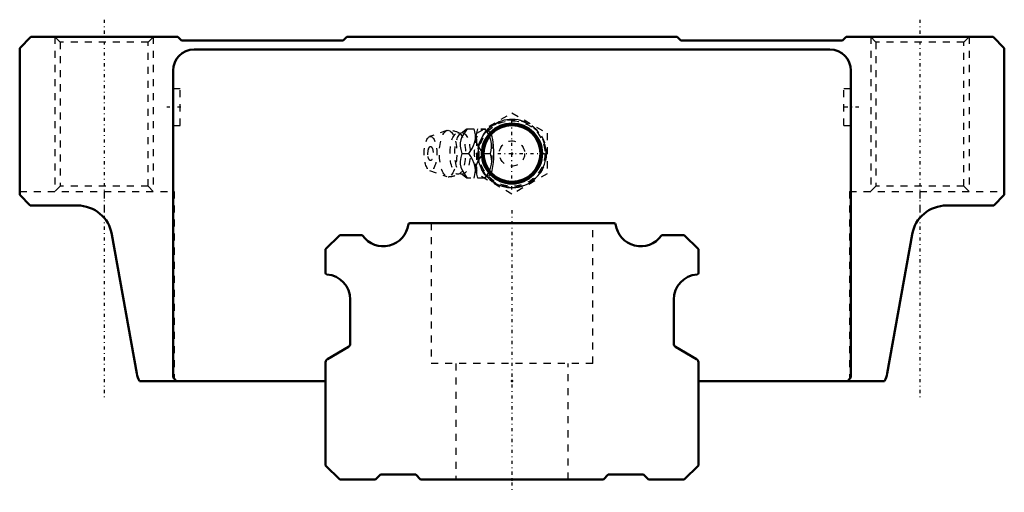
# Model space of a CAD drawing. Header units: millimetres. Extents: x -70 to 70, y -2 to 65.
import ezdxf

# ---------------------------------------------------------------- set-up
doc = ezdxf.new("R2010")
doc.units = ezdxf.units.MM
doc.linetypes.add('Center', pattern=[1.5, 0.45, -0.5, 0.05, -0.5])
doc.linetypes.add('Dashed', pattern=[2, 1, -1])
for name, color, linetype, lineweight in [('2d ConnectionPoints', 7, 'Continuous', 50), ('AM_0', 7, 'Continuous', 50), ('AM_5', 3, 'Continuous', 25), ('AM_7', 7, 'Center', 25), ('AM_9', 6, 'Dashed', 25)]:
    doc.layers.add(name, color=color, linetype=linetype, lineweight=lineweight)

# ---------------------------------------------------------------- blocks, each defined once
blk = doc.blocks.new('1_B_PT1_8_grease_nipple_joint1_SVR_0_in_kwsne4avv8jgb4o0ycnx8pgue________2')
at = {"layer": 'AM_5', "linetype": 'Dashed'}
blk.add_arc((0, 46.4), 4.28, 75, 15, dxfattribs=at)
at = {"layer": 'AM_7'}
for p, q in [((0, 41.28), (0, 51.52)), ((-5.12, 46.4), (5.12, 46.4))]:
    blk.add_line(p, q, dxfattribs=at)
at = {"layer": 'AM_9'}
for p, q in [((-5, 49.29), (0, 52.17)), ((0, 52.17), (5, 49.29)), ((-9.25, 49.67), (-11.71, 48.8)), ((-6.42, 49.9), (-3.85, 49.9)), ((-5, 43.51), (-5, 49.29)), ((-3.56, 49.55), (-3.85, 49.9)), ((5, 49.29), (5, 43.51)), ((-7.13, 46.4), (-6.14, 46.4)), ((-4.1, 46.4), (-3.12, 46.4)), ((-11.71, 44), (-9.25, 43.13)), ((0, 40.63), (-5, 43.51)), ((5, 43.51), (0, 40.63)), ((-3.85, 42.9), (-6.42, 42.9)), ((-3.85, 42.9), (-3.56, 43.25))]:
    blk.add_line(p, q, dxfattribs=at)
for points in [[(-7.26, 49.28), (-7.28, 49.27), (-7.34, 49.26), (-7.42, 49.26), (-7.47, 49.28), (-7.48, 49.28)], [(-6.37, 49.9), (-6.77, 49.35), (-7.11, 48.77), (-7.28, 48.36), (-7.37, 47.94), (-7.37, 47.44), (-7.29, 46.95), (-7.13, 46.4)], [(-6.41, 49.91), (-6.52, 49.8), (-6.75, 49.61), (-7.04, 49.41), (-7.26, 49.28)], [(-6.14, 46.4), (-5.66, 47.13), (-5.47, 47.53), (-5.32, 47.93), (-5.21, 48.49), (-5.21, 49.06), (-5.28, 49.49), (-5.39, 49.9)], [(-4.1, 46.4), (-4.5, 46.95), (-4.84, 47.53), (-5.01, 47.94), (-5.1, 48.36), (-5.1, 48.86), (-5.02, 49.35), (-4.86, 49.9)], [(-3.87, 49.9), (-3.39, 49.17), (-3.2, 48.77), (-3.05, 48.37), (-2.94, 47.81), (-2.94, 47.24), (-3, 46.81), (-3.12, 46.4)], [(-3.56, 43.24), (-3.51, 43.22), (-3.38, 43.21), (-3.25, 43.26), (-3.13, 43.36), (-3.02, 43.52), (-2.92, 43.72), (-2.84, 43.96), (-2.76, 44.25), (-2.71, 44.56), (-2.64, 45.13), (-2.6, 45.72), (-2.59, 46.63), (-2.63, 47.54), (-2.67, 47.97), (-2.73, 48.39), (-2.82, 48.78), (-2.93, 49.11), (-3.05, 49.33), (-3.19, 49.49), (-3.31, 49.57), (-3.43, 49.59), (-3.56, 49.56)], [(-7.13, 46.4), (-7.29, 45.85), (-7.38, 45.27), (-7.37, 44.86), (-7.28, 44.44), (-7.06, 43.94), (-6.77, 43.45), (-6.37, 42.9)], [(-5.39, 42.9), (-5.22, 43.63), (-5.2, 44.03), (-5.22, 44.43), (-5.36, 44.99), (-5.6, 45.56), (-5.85, 45.99), (-6.14, 46.4)], [(-4.86, 42.9), (-5.02, 43.45), (-5.11, 44.03), (-5.1, 44.44), (-5.01, 44.86), (-4.8, 45.36), (-4.5, 45.85), (-4.1, 46.4)], [(-3.12, 46.4), (-2.95, 45.67), (-2.93, 45.27), (-2.95, 44.87), (-3.09, 44.31), (-3.33, 43.74), (-3.58, 43.31), (-3.87, 42.9)], [(-7.48, 43.52), (-7.47, 43.52), (-7.41, 43.54), (-7.33, 43.54), (-7.27, 43.52), (-7.26, 43.52)], [(-7.26, 43.52), (-7.06, 43.4), (-6.78, 43.21), (-6.55, 43.03), (-6.41, 42.89)]]:
    blk.add_lwpolyline(points, dxfattribs=at)
for radius in [4.88, 4.86, 4.8, 4.67, 4.06, 1.8]:
    blk.add_circle((0, 46.4), radius, dxfattribs=at)
for centre, radius, start, end in [((-9.09, 46.4), 3.3, 60.8606, 90), ((-10.18, 46.4), 1.82, 153.7155, 206.2845), ((-9.09, 46.4), 3.3, 270, 299.1394)]:
    blk.add_arc(centre, radius, start, end, dxfattribs=at)
for centre, major_axis in [((-9.09, 46.4), (0, 3.3)), ((-7.71, 46.4), (0, 2.94)), ((-7.04, 46.4), (0, 2.94)), ((-11.59, 46.4), (0, 2.42)), ((-11.59, 46.4), (0, 1.01))]:
    blk.add_ellipse(centre, major_axis=major_axis, ratio=0.374607, dxfattribs=at)
for major_axis, start_param, end_param in [((0, 3.44), 5.871519, 8.998583), ((0, -3.44), 0.411667, 2.729926), ((0, 3.44), 3.146191, 3.553259)]:
    blk.add_ellipse((-4.08, 46.4), major_axis=major_axis, ratio=0.374607, start_param=start_param, end_param=end_param, dxfattribs=at)
blk = doc.blocks.new('2_SVR_55LC1SSB_PT1_81_Slide_0_in_kwsne4avv8jgb4o0ycnx8pgue________2')
at = {"layer": 'AM_0'}
for p, q in [((-68.4, 63), (-70, 61.4)), ((-47.5, 63), (-68.4, 63)), ((-47, 62.5), (-47.5, 63)), ((-23.5, 63), (-24, 62.5)), ((23.5, 63), (-23.5, 63)), ((24, 62.5), (23.5, 63)), ((47.5, 63), (47, 62.5)), ((68.4, 63), (47.5, 63)), ((70, 61.4), (68.4, 63)), ((-24, 62.5), (-47, 62.5)), ((47, 62.5), (24, 62.5)), ((-70, 61.4), (-70, 40.5)), ((45.2, 61.2), (-45.2, 61.2)), ((70, 40.5), (70, 61.4)), ((-48.2, 58.2), (-48.2, 14.5)), ((48.2, 14.5), (48.2, 58.2)), ((-70, 40.5), (-68.5, 39)), ((68.5, 39), (70, 40.5)), ((-68.5, 39), (-61.8, 39)), ((61.8, 39), (68.5, 39)), ((-56.88, 34.88), (-53.34, 15.1)), ((53.34, 15.1), (56.88, 34.88)), ((-52.97, 14), (-26.5, 14)), ((-48.2, 14.5), (-47.7, 14)), ((26.5, 14), (52.97, 14)), ((47.7, 14), (48.2, 14.5))]:
    blk.add_line(p, q, dxfattribs=at)
for radius in [4.27, 4.04]:
    blk.add_circle((0, 46.4), radius, dxfattribs=at)
for centre, radius, start, end in [((-45.2, 58.2), 3, 90, 180), ((45.2, 58.2), 3, 0, 90), ((-61.8, 34), 5, 10.1461, 90), ((61.8, 34), 5, 90, 169.8539), ((-49.4, 15.8), 4, 190.1461, 206.7437), ((49.4, 15.8), 4, 333.2563, 349.8539)]:
    blk.add_arc(centre, radius, start, end, dxfattribs=at)
at = {"layer": 'AM_5', "linetype": 'Dashed'}
for p, q in [((-65, 63), (-65, 41)), ((-51, 63), (-51, 41)), ((51, 63), (51, 41)), ((65, 63), (65, 41))]:
    blk.add_line(p, q, dxfattribs=at)
at = {"layer": 'AM_5'}
blk.add_arc((0, 46.4), 4.86, 75, 15, dxfattribs=at)
at = {"layer": 'AM_7'}
for p, q in [((-58, 65.45), (-58, 11.55)), ((58, 65.45), (58, 11.55)), ((-47.1, 53), (-49.3, 53)), ((49.3, 53), (47.1, 53))]:
    blk.add_line(p, q, dxfattribs=at)
at = {"layer": 'AM_9'}
for p, q in [((-65, 63), (-64.25, 62.25)), ((-51.75, 62.25), (-51, 63)), ((51, 63), (51.75, 62.25)), ((64.25, 62.25), (65, 63)), ((-64.25, 62.25), (-64.25, 41.75)), ((-51.75, 62.25), (-64.25, 62.25)), ((-51.75, 41.75), (-51.75, 62.25)), ((51.75, 62.25), (51.75, 41.75)), ((64.25, 62.25), (51.75, 62.25)), ((64.25, 41.75), (64.25, 62.25)), ((-47.2, 55.6), (-48.2, 55.6)), ((-47.2, 50.4), (-47.2, 55.6)), ((47.2, 50.4), (47.2, 55.6)), ((48.2, 55.6), (47.2, 55.6)), ((-48.2, 50.4), (-47.2, 50.4)), ((47.2, 50.4), (48.2, 50.4)), ((-70, 41), (-48, 41)), ((-64.25, 41.75), (-65, 41)), ((-51.75, 41.75), (-64.25, 41.75)), ((-58, 41), (-58, 37.25)), ((-51, 41), (-51.75, 41.75)), ((-48, 14), (-48, 41)), ((48, 41), (70, 41)), ((48, 41), (48, 14)), ((51.75, 41.75), (51, 41)), ((64.25, 41.75), (51.75, 41.75)), ((58, 41), (58, 37.25)), ((65, 41), (64.25, 41.75))]:
    blk.add_line(p, q, dxfattribs=at)
blk = doc.blocks.new('3_SVR_55LC78030_R_Track_0_in_kwsne4avv8jgb4o0ycnx8pgue________2')
at = {"layer": 'AM_0'}
for p, q in [((14.53, 36.5), (-14.53, 36.5)), ((-24.5, 34.8), (-26.5, 32.8)), ((-21.4, 34.8), (-24.5, 34.8)), ((24.5, 34.8), (21.4, 34.8)), ((26.5, 32.8), (24.5, 34.8)), ((-26.5, 32.8), (-26.5, 29.39)), ((26.5, 29.39), (26.5, 32.8)), ((-23, 25.6), (-23, 19.33)), ((23, 19.33), (23, 25.6)), ((-23.25, 18.9), (-26.25, 17.13)), ((26.25, 17.13), (23.25, 18.9)), ((-26.5, 16.7), (-26.5, 2)), ((26.5, 2), (26.5, 16.7)), ((-26.5, 2), (-24.5, 0)), ((24.5, 0), (26.5, 2)), ((-24.5, 0), (-19.4, 0)), ((-19.4, 0), (-18.71, 0.7)), ((-18.71, 0.7), (-13.69, 0.7)), ((-13.69, 0.7), (-13, 0)), ((-13, 0), (13, 0)), ((13, 0), (13.69, 0.7)), ((13.69, 0.7), (18.71, 0.7)), ((18.71, 0.7), (19.4, 0)), ((19.4, 0), (24.5, 0))]:
    blk.add_line(p, q, dxfattribs=at)
for centre, radius, start, end in [((-14.53, 36.3), 0.2, 90, 172.4392), ((14.53, 36.3), 0.2, 7.5608, 90), ((-18.3, 36.8), 3.6, 215.3765, 352.4392), ((18.3, 36.8), 3.6, 187.5608, 324.6235), ((-21.4, 34.6), 0.2, 35.3765, 90), ((21.4, 34.6), 0.2, 90, 144.6235), ((-26.3, 29.39), 0.2, 180, 265.4719), ((-26.6, 25.6), 3.6, 0, 85.4719), ((26.6, 25.6), 3.6, 94.5281, 180), ((26.3, 29.39), 0.2, 274.5281, 0), ((-23.5, 19.33), 0.5, 300.4546, 0), ((23.5, 19.33), 0.5, 180, 239.5454), ((-26, 16.7), 0.5, 120.4546, 180), ((26, 16.7), 0.5, 360, 59.5454)]:
    blk.add_arc(centre, radius, start, end, dxfattribs=at)
at = {"layer": 'AM_7'}
blk.add_line((0, 38.33), (0, -1.82), dxfattribs=at)
at = {"layer": 'AM_9'}
for p, q in [((-11.5, 36.5), (-11.5, 16.5)), ((11.5, 16.5), (11.5, 36.5)), ((11.5, 16.5), (-11.5, 16.5)), ((-8, 16.5), (-8, 0)), ((8, 0), (8, 16.5))]:
    blk.add_line(p, q, dxfattribs=at)

msp = doc.modelspace()

# ---------------------------------------------------------------- linework, layer by layer
at = {"layer": '2d ConnectionPoints'}
for p in [(0, 46.4), (0, 46.4), (0, 14), (0, 14), (0, 0), (0, 0)]:
    msp.add_point(p, dxfattribs=at)

# ---------------------------------------------------------------- block references
for name in ['2_SVR_55LC1SSB_PT1_81_Slide_0_in_kwsne4avv8jgb4o0ycnx8pgue________2', '1_B_PT1_8_grease_nipple_joint1_SVR_0_in_kwsne4avv8jgb4o0ycnx8pgue________2', '3_SVR_55LC78030_R_Track_0_in_kwsne4avv8jgb4o0ycnx8pgue________2']:
    msp.add_blockref(name, (0, 0))

doc.saveas('drawing.dxf')
